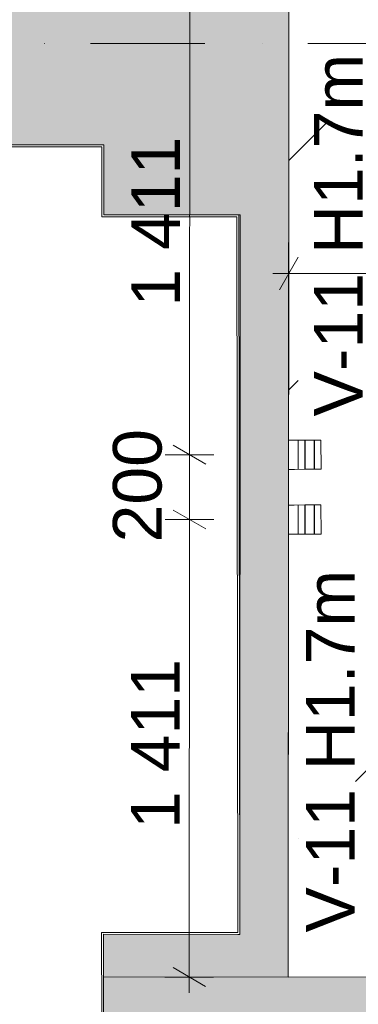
# Model space of a CAD drawing. Header units: millimetres. Extents: x -2532 to 181134, y -4151 to 53885.
# Tile 148 of 165: x 29017 to 30061, y 1082 to 4118. Entities that reach past the tile are written whole.
import ezdxf
from ezdxf.enums import TextEntityAlignment as Align

# ---------------------------------------------------------------- set-up
doc = ezdxf.new("R2010")
doc.units = ezdxf.units.MM
doc.header["$MEASUREMENT"] = 0
doc.linetypes.add('Dot & Dashed', pattern=[670.277762, 352.777767, -176.388884, 0, -141.111112])
doc.linetypes.add('Wipeout_Contour', pattern=[1000, 0, -1000])
for name, color, linetype in [('AR - Seinad VS', 7, 'Continuous'), ('AR - Teljed', 7, 'Continuous'), ('AR - Vahelaed', 7, 'Continuous'), ('ARCHICAD Doors', 7, 'Continuous'), ('New_AR - Seinad SS 2', 7, 'Continuous'), ('New_SA - ripplaed', 7, 'Continuous'), ('SA - tähistused - valgustus', 7, 'Continuous')]:
    doc.layers.add(name, color=color, linetype=linetype)
for name, color, linetype, lineweight in [('AR - Seinad VS_Pen_No__221', 252, 'Continuous', 13), ('AR - Teljed_Pen_No__4', 8, 'Continuous', 13), ('AR - Vahelaed_Pen_No__221', 252, 'Continuous', 13), ('ARCHICAD Doors_Pen_No__221', 252, 'Continuous', 13), ('New_AR - Seinad SS 2_Pen_No__207', 5, 'Continuous', 13), ('New_SA - ripplaed_Pen_No__207', 5, 'Continuous', 9), ('SA - tähistused - valgustus_Pen_No__105', 30, 'Continuous', 5), ('SA - valgustid_Pen_No__105', 30, 'Continuous', 5)]:
    doc.layers.add(name, color=color, linetype=linetype, lineweight=lineweight)
doc.styles.add('GENERATED_STYLE_1', font='txt')
doc.styles.add('GENERATED_STYLE_3', font='txt')
doc.dimstyles.new('GENERATED_STYLE__1', dxfattribs={"dimtxt": 150, "dimasz": 76, "dimexe": 0.18, "dimexo": 0.0625, "dimgap": 0.09, "dimtad": 1, "dimdec": 0, "dimzin": 0, "dimdsep": 46, "dimtxsty": 'GENERATED_STYLE_3', "dimblk": 'ARROWHEAD_2', "dimblk1": 'ARROWHEAD_2', "dimblk2": 'ARROWHEAD_2', "dimcen": 0.09, "dimse1": 1, "dimse2": 1, "dimclrd": 256, "dimclre": 256, "dimclrt": 256, "dimadec": 0, "dimazin": 0, "dimtfac": 1, "dimtdec": 4, "dimtmove": 0, "dimatfit": 3, "dimfxl": 0, "dimtolj": 1, "dimtzin": 0, "dimarcsym": 0})
doc.dimstyles.new('GENERATED_STYLE__2', dxfattribs={"dimtxt": 150, "dimasz": 76, "dimexe": 0.18, "dimexo": 0.0625, "dimgap": 0.09, "dimtad": 1, "dimtih": 1, "dimtoh": 1, "dimdec": 0, "dimzin": 0, "dimdsep": 46, "dimtxsty": 'GENERATED_STYLE_3', "dimblk": 'ARROWHEAD_2', "dimblk1": 'ARROWHEAD_2', "dimblk2": 'ARROWHEAD_2', "dimcen": 0.09, "dimse1": 1, "dimse2": 1, "dimclrd": 256, "dimclre": 256, "dimclrt": 256, "dimadec": 0, "dimazin": 0, "dimtfac": 1, "dimtdec": 4, "dimtmove": 0, "dimatfit": 3, "dimfxl": 0, "dimtolj": 1, "dimtzin": 0, "dimarcsym": 0})
doc.dimstyles.new('GENERATED_STYLE__3', dxfattribs={"dimtxt": 150, "dimasz": 76, "dimexe": 0.18, "dimexo": 0.0625, "dimgap": 0.09, "dimtad": 1, "dimdec": 0, "dimzin": 0, "dimdsep": 46, "dimtxsty": 'GENERATED_STYLE_3', "dimblk": 'ARROWHEAD_2', "dimblk1": 'ARROWHEAD_2', "dimblk2": 'ARROWHEAD_2', "dimcen": 0.09, "dimse1": 1, "dimse2": 1, "dimclrd": 256, "dimclre": 256, "dimclrt": 256, "dimadec": 0, "dimazin": 0, "dimtfac": 1, "dimtdec": 4, "dimtmove": 2, "dimatfit": 3, "dimfxl": 0, "dimtolj": 1, "dimtzin": 0, "dimarcsym": 0})

# ---------------------------------------------------------------- blocks, each defined once
blk = doc.blocks.new('Slab_5_1', base_point=(1193.5, 7176.6))
at = {"layer": 'AR - Vahelaed_Pen_No__221', "linetype": 'Continuous', "flags": 128}
blk.add_lwpolyline([(25731.3, 360.9), (28826.7, 360.9), (28826.7, 1040.4), (29275.9, 1040.4), (29275.2, 1165.6), (32069, 1166.3), (35548.6, 1167.3), (35548.6, 1301.8), (37482.3, 1302.2), (37490.2, 1405.8), (38060.2, 1406), (41743.5, 1407.5), (41720.5, 4020.8), (41613.6, 4020.8), (41613.6, 4368.3), (38128.6, 4368.3), (38128.6, 4590.8), (38037.6, 4590.8), (38017.4, 7246.1), (41692.1, 7258.1), (41687.1, 7828.1)], dxfattribs=at)
blk = doc.blocks.new('Slab_30_1', base_point=(29845.2, 1165.7))
at = {"layer": 'New_SA - ripplaed_Pen_No__207', "linetype": 'Continuous'}
h = blk.add_hatch(dxfattribs=at)
h.set_pattern_fill('Dot___Dashed_hõre_0001', color=256, style=0, pattern_type=2)
h.set_pattern_definition([(45, (0, 0), (-707.107, 707.107), [750, -250, 0, -250]), (45, (88.4, 795.5), (-707.107, 707.107), [750, -250, 0, -250])])
h.paths.add_polyline_path([(29845.2, 1165.7), (31938.8, 1166.3), (31938.8, 4185.3), (29846.8, 4187.4)])
at = {"layer": 'New_SA - ripplaed_Pen_No__207', "linetype": 'Continuous', "flags": 128}
blk.add_lwpolyline([(29845.2, 1165.7), (31938.8, 1166.3), (31938.8, 4185.3), (29846.8, 4187.4)], close=True, dxfattribs=at)
blk = doc.blocks.new('Wall_16_1', base_point=(25339.8, 3732.4))
at = {"layer": 'AR - Seinad VS_Pen_No__221', "linetype": 'Continuous'}
for points in [[(28186, 4312.4), (28186, 3732.4), (29276.6, 3732.4), (29276.9, 4312.4)], [(29276.9, 4312.4), (29276.6, 3732.4), (29846.9, 4312.4)], [(29276.6, 3732.4), (29846.6, 3732.4), (29846.9, 4312.4)]]:
    blk.add_hatch(color=256, dxfattribs=at).paths.add_polyline_path(points)
at = {"layer": 'AR - Seinad VS_Pen_No__221', "linetype": 'Continuous', "flags": 128}
for points in [[(29846.9, 4312.4), (29846.6, 3732.4)], [(28186, 3732.4), (29276.6, 3732.4)]]:
    blk.add_lwpolyline(points, dxfattribs=at)
blk = doc.blocks.new('New Door 3_4')
at = {"layer": 'ARCHICAD Doors_Pen_No__221', "linetype": 'Continuous'}
blk.add_hatch(color=256, dxfattribs=at).paths.add_polyline_path([(-1109.3, 420), (1109.3, 420), (1109.3, 570), (-1109.3, 570)])
for p, q in [((-1109.3, 570), (1109.3, 570)), ((1109.3, 420), (-1109.3, 420)), ((-1109.3, 420), (-1109.3, 0)), ((1109.3, 0), (1109.3, 420))]:
    blk.add_line(p, q, dxfattribs=at)
blk = doc.blocks.new('Wall_17_1', base_point=(29276.6, 3732.4))
at = {"layer": 'AR - Seinad VS_Pen_No__221', "linetype": 'Continuous'}
for points in [[(29276.6, 3732.4), (29276.5, 3516.2), (29846.5, 3515.9), (29846.6, 3732.4)], [(29275.3, 1297.6), (29275.2, 1165.6), (29845.2, 1165.7), (29845.3, 1297.3)]]:
    blk.add_hatch(color=256, dxfattribs=at).paths.add_polyline_path(points)
at = {"layer": 'AR - Seinad VS_Pen_No__221', "linetype": 'Continuous', "flags": 128}
for points in [[(29276.6, 3732.4), (29276.5, 3516.2)], [(29846.5, 3515.9), (29846.6, 3732.4)], [(29275.3, 1297.6), (29275.2, 1165.6)], [(29845.2, 1165.7), (29845.3, 1297.3)]]:
    blk.add_lwpolyline(points, dxfattribs=at)
at = {"layer": 'ARCHICAD Doors', "linetype": 'Continuous', "xscale": -1, "zscale": 1000, "rotation": 269.9694354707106}
blk.add_blockref('New Door 3_4', (29275.9, 2406.9), dxfattribs=at)
blk = doc.blocks.new('Wall_190_1', base_point=(29019.9, -38.7))
at = {"layer": 'AR - Seinad VS_Pen_No__221', "linetype": 'Continuous'}
blk.add_hatch(color=256, dxfattribs=at).paths.add_polyline_path([(29019.9, -38.7), (29019.9, -452.7), (30971.5, -452.7), (30971.5, 467.4), (30971.5, 1166), (29275.2, 1165.6), (29275.9, 1040.4), (29019.9, 1040.4)])
at = {"layer": 'AR - Seinad VS_Pen_No__221', "linetype": 'Continuous', "flags": 128}
for points in [[(29275.2, 1165.6), (29275.9, 1040.4)], [(30971.5, 1166), (29845.2, 1165.7)], [(30971.5, 467.4), (30971.5, 1166)], [(29275.9, 1040.4), (29019.9, 1040.4)], [(29019.9, 1040.4), (29019.9, -38.7)], [(30971.5, -452.7), (30971.5, 467.4)], [(29019.9, -38.7), (29019.9, -452.7)], [(29019.9, -452.7), (30971.5, -452.7)]]:
    blk.add_lwpolyline(points, dxfattribs=at)
blk = doc.blocks.new('Wall_276_1', base_point=(28186, 3732.4))
at = {"linetype": 'Wipeout_Contour', "ltscale": 115877.73624}
blk.add_wipeout([(29270.6, 3732.4), (28186, 3732.4), (28186, 3726.4), (29270.6, 3726.4)], dxfattribs=at).dxf.layer = 'New_AR - Seinad SS 2'
at = {"linetype": 'Wipeout_Contour', "ltscale": 88528.557445}
blk.add_wipeout([(29270.6, 3726.4), (29276.6, 3732.4), (29270.6, 3732.4)], dxfattribs=at).dxf.layer = 'New_AR - Seinad SS 2'
at = {"layer": 'New_AR - Seinad SS 2_Pen_No__207', "linetype": 'Continuous', "flags": 128}
for points in [[(29276.6, 3732.4), (28186, 3732.4)], [(28186, 3726.4), (29270.6, 3726.4)]]:
    blk.add_lwpolyline(points, dxfattribs=at)
at = {"linetype": 'Wipeout_Contour', "ltscale": 88532.630609}
blk.add_wipeout([(29270.6, 3726.4), (29276.6, 3726.4), (29276.6, 3732.4)], dxfattribs=at).dxf.layer = 'New_AR - Seinad SS 2'
at = {"layer": 'New_AR - Seinad SS 2_Pen_No__207', "linetype": 'Continuous', "flags": 128}
blk.add_lwpolyline([(29276.6, 3732.4), (29276.6, 3726.4)], dxfattribs=at)
blk = doc.blocks.new('Wall_277_1', base_point=(29276.6, 3732.4))
at = {"linetype": 'Wipeout_Contour', "ltscale": 117987.438481}
blk.add_wipeout([(29276.5, 3516.2), (29276.6, 3726.4), (29270.6, 3726.4), (29270.5, 3516.2)], dxfattribs=at).dxf.layer = 'New_AR - Seinad SS 2'
at = {"linetype": 'Wipeout_Contour', "ltscale": 88448.565796}
blk.add_wipeout([(29270.5, 3516.2), (29270.5, 3510.2), (29276.5, 3516.2)], dxfattribs=at).dxf.layer = 'New_AR - Seinad SS 2'
at = {"layer": 'New_AR - Seinad SS 2_Pen_No__207', "linetype": 'Continuous', "flags": 128}
for points in [[(29270.6, 3726.4), (29270.5, 3510.2)], [(29276.5, 3516.2), (29276.6, 3726.4)]]:
    blk.add_lwpolyline(points, dxfattribs=at)
at = {"linetype": 'Wipeout_Contour', "ltscale": 88452.693693}
blk.add_wipeout([(29276.5, 3516.2), (29270.5, 3510.2), (29276.5, 3510.2)], dxfattribs=at).dxf.layer = 'New_AR - Seinad SS 2'
at = {"layer": 'New_AR - Seinad SS 2_Pen_No__207', "linetype": 'Continuous', "flags": 128}
blk.add_lwpolyline([(29270.5, 3510.2), (29276.5, 3510.2)], dxfattribs=at)
blk = doc.blocks.new('Wall_278_1', base_point=(29276.5, 3516.2))
at = {"linetype": 'Wipeout_Contour', "ltscale": 118761.081697}
blk.add_wipeout([(29686.9, 3516), (29276.5, 3516.2), (29276.5, 3510.2), (29686.9, 3510)], dxfattribs=at).dxf.layer = 'New_AR - Seinad SS 2'
at = {"linetype": 'Wipeout_Contour', "ltscale": 119588.785237}
blk.add_wipeout([(29686.9, 3516), (29686.9, 3510), (29692.9, 3516), (29692.9, 3516)], dxfattribs=at).dxf.layer = 'New_AR - Seinad SS 2'
at = {"layer": 'New_AR - Seinad SS 2_Pen_No__207', "linetype": 'Continuous', "flags": 128}
for points in [[(29692.9, 3516), (29276.5, 3516.2)], [(29276.5, 3510.2), (29686.9, 3510)]]:
    blk.add_lwpolyline(points, dxfattribs=at)
at = {"linetype": 'Wipeout_Contour', "ltscale": 89693.073321}
blk.add_wipeout([(29686.9, 3510), (29692.9, 3510), (29692.9, 3516)], dxfattribs=at).dxf.layer = 'New_AR - Seinad SS 2'
at = {"layer": 'New_AR - Seinad SS 2_Pen_No__207', "linetype": 'Continuous', "flags": 128}
blk.add_lwpolyline([(29692.9, 3516), (29692.9, 3510)], dxfattribs=at)
blk = doc.blocks.new('Wall_279_1', base_point=(29692.9, 3516))
at = {"linetype": 'Wipeout_Contour', "ltscale": 119236.119451}
blk.add_wipeout([(29695.8, 1303.4), (29692.9, 3510), (29686.9, 3510), (29689.8, 1303.4)], dxfattribs=at).dxf.layer = 'New_AR - Seinad SS 2'
at = {"linetype": 'Wipeout_Contour', "ltscale": 89166.500128}
blk.add_wipeout([(29689.8, 1303.4), (29695.8, 1297.4), (29695.8, 1303.4)], dxfattribs=at).dxf.layer = 'New_AR - Seinad SS 2'
at = {"layer": 'New_AR - Seinad SS 2_Pen_No__207', "linetype": 'Continuous', "flags": 128}
for points in [[(29686.9, 3510), (29689.8, 1303.4)], [(29695.8, 1297.4), (29692.9, 3510)]]:
    blk.add_lwpolyline(points, dxfattribs=at)
at = {"linetype": 'Wipeout_Contour', "ltscale": 89161.204105}
blk.add_wipeout([(29689.8, 1303.4), (29689.8, 1297.4), (29695.8, 1297.4)], dxfattribs=at).dxf.layer = 'New_AR - Seinad SS 2'
at = {"layer": 'New_AR - Seinad SS 2_Pen_No__207', "linetype": 'Continuous', "flags": 128}
blk.add_lwpolyline([(29695.8, 1297.4), (29689.8, 1297.4)], dxfattribs=at)
blk = doc.blocks.new('Wall_280_1', base_point=(29695.8, 1297.4))
at = {"linetype": 'Wipeout_Contour', "ltscale": 118044.913278}
blk.add_wipeout([(29275.3, 1297.6), (29689.8, 1297.4), (29689.8, 1303.4), (29275.3, 1303.6)], dxfattribs=at).dxf.layer = 'New_AR - Seinad SS 2'
at = {"linetype": 'Wipeout_Contour', "ltscale": 87906.16727}
blk.add_wipeout([(29275.3, 1303.6), (29269.3, 1303.6), (29275.3, 1297.6)], dxfattribs=at).dxf.layer = 'New_AR - Seinad SS 2'
at = {"layer": 'New_AR - Seinad SS 2_Pen_No__207', "linetype": 'Continuous', "flags": 128}
for points in [[(29689.8, 1303.4), (29269.3, 1303.6)], [(29275.3, 1297.6), (29689.8, 1297.4)]]:
    blk.add_lwpolyline(points, dxfattribs=at)
at = {"linetype": 'Wipeout_Contour', "ltscale": 87900.870483}
blk.add_wipeout([(29275.3, 1297.6), (29269.3, 1303.6), (29269.3, 1297.6)], dxfattribs=at).dxf.layer = 'New_AR - Seinad SS 2'
at = {"layer": 'New_AR - Seinad SS 2_Pen_No__207', "linetype": 'Continuous', "flags": 128}
blk.add_lwpolyline([(29269.3, 1303.6), (29269.3, 1297.6)], dxfattribs=at)
blk = doc.blocks.new('Wall_281_1', base_point=(29275.3, 1297.6))
at = {"linetype": 'Wipeout_Contour', "ltscale": 117185.200319}
blk.add_wipeout([(29275.9, 1046.4), (29275.3, 1297.6), (29269.3, 1297.6), (29269.9, 1046.4)], dxfattribs=at).dxf.layer = 'New_AR - Seinad SS 2'
at = {"linetype": 'Wipeout_Contour', "ltscale": 87876.979554}
blk.add_wipeout([(29269.9, 1046.4), (29275.9, 1040.4), (29275.9, 1046.4)], dxfattribs=at).dxf.layer = 'New_AR - Seinad SS 2'
at = {"layer": 'New_AR - Seinad SS 2_Pen_No__207', "linetype": 'Continuous', "flags": 128}
for points in [[(29269.3, 1297.6), (29269.9, 1046.4)], [(29275.9, 1040.4), (29275.3, 1297.6)]]:
    blk.add_lwpolyline(points, dxfattribs=at)
at = {"linetype": 'Wipeout_Contour', "ltscale": 87871.742202}
blk.add_wipeout([(29269.9, 1046.4), (29269.9, 1040.4), (29275.9, 1040.4)], dxfattribs=at).dxf.layer = 'New_AR - Seinad SS 2'
at = {"layer": 'New_AR - Seinad SS 2_Pen_No__207', "linetype": 'Continuous', "flags": 128}
blk.add_lwpolyline([(29275.9, 1040.4), (29269.9, 1040.4)], dxfattribs=at)
blk = doc.blocks.new('Standard grid marker')
at = {"layer": 'AR - Teljed_Pen_No__4', "linetype": 'Dot & Dashed'}
blk.add_line((1000, 0), (44867.9, 0), dxfattribs=at)
at = {"layer": 'AR - Teljed_Pen_No__4', "style": 'GENERATED_STYLE_1'}
for tag, p in [('AC_MarkerText_1_0', (-300, 14.3)), ('AC_MarkerText_1_1', (46167.9, 14.3))]:
    blk.add_attdef(tag, text='', height=250, dxfattribs=at).set_placement(p, align=Align.MIDDLE_CENTER)
blk = doc.blocks.new('seinalamp 1 must kõrge')
at = {"layer": 'SA - valgustid_Pen_No__105', "linetype": 'Continuous'}
for p, q in [((90, 100.1), (0, 100.1)), ((0, 100.1), (0, 82.4)), ((90, 82.4), (90, 100.1)), ((0, 82.4), (0, 50.1)), ((90, 70.2), (0, 70.2)), ((90, 50.1), (90, 82.4)), ((90, 50.1), (0, 50.1)), ((0, 50.1), (0, 20.9)), ((0, 49.1), (0, 20.9)), ((0, 49.1), (90, 49.1)), ((90, 50.1), (90, 20.9)), ((90, 49.1), (90, 20.9)), ((90, 20.9), (0, 20.9)), ((0, 20.9), (0, 19.9)), ((90, 20.1), (0, 20.1)), ((0, 20.1), (0, 0)), ((0, 19.9), (90, 19.9)), ((0, 0), (90, 0)), ((90, 19.9), (90, 20.9)), ((90, 0), (90, 20.1))]:
    blk.add_line(p, q, dxfattribs=at)
blk = doc.blocks.new('*D2099')
at = {"layer": 'SA - tähistused - valgustus_Pen_No__105', "linetype": 'Continuous'}
for p, q in [((29490.5, 2605.6), (29590.5, 2547.8)), ((29539.8, 1165.9), (29540.5, 2576.7)), ((29489.8, 1194.8), (29589.8, 1137)), ((29614.8, 1165.9), (29464.8, 1165.9)), ((29539.7, 1117), (29539.8, 1165.9))]:
    blk.add_line(p, q, dxfattribs=at)
at = {"layer": 'SA - tähistused - valgustus_Pen_No__105', "char_height": 150, "attachment_point": 7, "rotation": 89.9694, "style": 'GENERATED_STYLE_3'}
for s, insert in [('\\A1;{\\pql;\\fArial|b0|i0|c0|p34;200}', (29456.5, 2506.1)), ('\\A1;{\\pql;\\fArial|b0|i0|c0|p34;1\xa0411}', (29510, 1622.4))]:
    blk.add_mtext(s, dxfattribs=dict(at, insert=insert))
blk = doc.blocks.new('ARROWHEAD_2')
at = {"linetype": 'Continuous'}
for p, q in [((-0.378, -0.655), (0.378, 0.655)), ((0, 0), (-1, 0))]:
    blk.add_line(p, q, dxfattribs=at)
blk = doc.blocks.new('*D2100')
at = {"layer": 'SA - tähistused - valgustus_Pen_No__105', "linetype": 'Continuous'}
for p, q in [((29540.6, 2776.7), (29541.4, 4187.5)), ((29490.6, 2805.6), (29590.6, 2747.8)), ((29615.6, 2776.6), (29465.6, 2776.7)), ((29540.5, 2576.7), (29540.6, 2776.7)), ((29490.5, 2605.6), (29590.5, 2547.8)), ((29615.5, 2576.6), (29465.5, 2576.7)), ((29539.8, 1165.9), (29540.5, 2576.7))]:
    blk.add_line(p, q, dxfattribs=at)
blk = doc.blocks.new('*D2101')
at = {"layer": 'SA - tähistused - valgustus_Pen_No__105', "linetype": 'Continuous'}
for p, q in [((29541.4, 4187.5), (29541.4, 4236.4)), ((29591.4, 4158.6), (29491.4, 4216.4)), ((29616.4, 4187.5), (29466.4, 4187.6)), ((29540.6, 2776.7), (29541.4, 4187.5)), ((29490.6, 2805.6), (29590.6, 2747.8)), ((29615.6, 2776.6), (29465.6, 2776.7))]:
    blk.add_line(p, q, dxfattribs=at)
at = {"layer": 'SA - tähistused - valgustus_Pen_No__105', "insert": (29510.9, 3233.2), "char_height": 150, "attachment_point": 7, "rotation": 89.9694, "style": 'GENERATED_STYLE_3'}
blk.add_mtext('\\A1;{\\pql;\\fArial|b0|i0|c0|p34;1\xa0411}', dxfattribs=at)
blk = doc.blocks.new('*D2103')
at = {"layer": 'SA - tähistused - valgustus_Pen_No__105', "linetype": 'Continuous'}
for p, q in [((31681.8, 4187.4), (31681.8, 4236.3)), ((31731.8, 4158.5), (31631.8, 4216.2)), ((31756.8, 4187.4), (31606.8, 4187.4)), ((31681.8, 2487.1), (31681.8, 4187.4)), ((31631.8, 2515.9), (31731.8, 2458.2)), ((31756.8, 2487.1), (31606.8, 2487.1))]:
    blk.add_line(p, q, dxfattribs=at)
at = {"layer": 'SA - tähistused - valgustus_Pen_No__105', "insert": (31651.8, 2673.2), "char_height": 150, "attachment_point": 7, "rotation": 90, "style": 'GENERATED_STYLE_3'}
blk.add_mtext('\\A1;{\\pql;\\fArial|b0|i0|c0|p34;1\xa0700}', dxfattribs=at)
blk = doc.blocks.new('*D2104')
at = {"layer": 'SA - tähistused - valgustus_Pen_No__105', "linetype": 'Continuous'}
for p, q in [((29846.8, 3260.4), (29846.8, 3410.4)), ((30892.8, 3260.4), (30892.8, 3410.4)), ((29875.7, 3385.4), (29817.9, 3285.4)), ((30921.7, 3385.4), (30863.9, 3285.4)), ((29797.9, 3335.4), (29846.8, 3335.4)), ((29846.8, 3335.4), (30892.8, 3335.4))]:
    blk.add_line(p, q, dxfattribs=at)
at = {"layer": 'SA - tähistused - valgustus_Pen_No__105', "insert": (30113.4, 3365.4), "char_height": 150, "attachment_point": 7, "style": 'GENERATED_STYLE_3'}
blk.add_mtext('\\A1;{\\pql;\\fArial|b0|i0|c0|p34;1\xa0046}', dxfattribs=at)
blk = doc.blocks.new('Label_75_1', base_point=(29790.7, 3463.8))
at = {"layer": 'SA - tähistused - valgustus_Pen_No__105', "insert": (29924.9, 2894.6), "char_height": 150, "attachment_point": 1, "rotation": 90, "style": 'GENERATED_STYLE_3'}
blk.add_mtext('\\A1;{\\pql;\\pt0,105000;\\fArial|b0|i0|c0|p34;V-11 H1.7m\\fArial|b0|i0|c0|p34;\\A1{\\H.66x;\\S^  ;}\\fArial|b0|i0|c0|p34;\\fArial|b0|i0|c0|p34;\\A1{\\H.66x;\\S^  ;}\\fArial|b0|i0|c0|p34; \\fArial|b0|i0|c0|p34;\\fArial|b0|i0|c0|p34;\\fArial|b0|i0|c0|p34;\\fArial|b0|i0|c0|p34;\\fArial|b0|i0|c0|p34;\\fArial|b0|i0|c0|p34;\\fArial|b0|i0|c0|p34;\\fArial|b0|i0|c0|p34;\\fArial|b0|i0|c0|p34;\\fArial|b0|i0|c0|p34;\\fArial|b0|i0|c0|p34;\\fArial|b0|i0|c0|p34;\\fArial|b0|i0|c0|p34;\\fArial|b0|i0|c0|p34;\\fArial|b0|i0|c0|p34;\\fArial|b0|i0|c0|p34;\\fArial|b0|i0|c0|p34;\\fArial|b0|i0|c0|p34;\\fArial|b0|i0|c0|p34;\\fArial|b0|i0|c0|p34;\\fArial|b0|i0|c0|p34;\\fArial|b0|i0|c0|p34;\\fArial|b0|i0|c0|p34;\\fArial|b0|i0|c0|p34;\\fArial|b0|i0|c0|p34;\\fArial|b0|i0|c0|p34;\\fArial|b0|i0|c0|p34;\\fArial|b0|i0|c0|p34;\\fArial|b0|i0|c0|p34;\\fArial|b0|i0|c0|p34;\\fArial|b0|i0|c0|p34;\\fArial|b0|i0|c0|p34;\\fArial|b0|i0|c0|p34;\\fArial|b0|i0|c0|p34;\\fArial|b0|i0|c0|p34;\\fArial|b0|i0|c0|p34;\\fArial|b0|i0|c0|p34;\\fArial|b0|i0|c0|p34;\\fArial|b0|i0|c0|p34;\\fArial|b0|i0|c0|p34;\\fArial|b0|i0|c0|p34;\\fArial|b0|i0|c0|p34;\\fArial|b0|i0|c0|p34;}', dxfattribs=at)
blk = doc.blocks.new('Label_76_1', base_point=(29765.5, 1872.4))
at = {"layer": 'SA - tähistused - valgustus_Pen_No__105', "insert": (29899.8, 1303.2), "char_height": 150, "attachment_point": 1, "rotation": 90, "style": 'GENERATED_STYLE_3'}
blk.add_mtext('\\A1;{\\pql;\\pt0,105000;\\fArial|b0|i0|c0|p34;V-11 H1.7m\\fArial|b0|i0|c0|p34;\\A1{\\H.66x;\\S^  ;}\\fArial|b0|i0|c0|p34;\\fArial|b0|i0|c0|p34;\\A1{\\H.66x;\\S^  ;}\\fArial|b0|i0|c0|p34; \\fArial|b0|i0|c0|p34;\\fArial|b0|i0|c0|p34;\\fArial|b0|i0|c0|p34;\\fArial|b0|i0|c0|p34;\\fArial|b0|i0|c0|p34;\\fArial|b0|i0|c0|p34;\\fArial|b0|i0|c0|p34;\\fArial|b0|i0|c0|p34;\\fArial|b0|i0|c0|p34;\\fArial|b0|i0|c0|p34;\\fArial|b0|i0|c0|p34;\\fArial|b0|i0|c0|p34;\\fArial|b0|i0|c0|p34;\\fArial|b0|i0|c0|p34;\\fArial|b0|i0|c0|p34;\\fArial|b0|i0|c0|p34;\\fArial|b0|i0|c0|p34;\\fArial|b0|i0|c0|p34;\\fArial|b0|i0|c0|p34;\\fArial|b0|i0|c0|p34;\\fArial|b0|i0|c0|p34;\\fArial|b0|i0|c0|p34;\\fArial|b0|i0|c0|p34;\\fArial|b0|i0|c0|p34;\\fArial|b0|i0|c0|p34;\\fArial|b0|i0|c0|p34;\\fArial|b0|i0|c0|p34;\\fArial|b0|i0|c0|p34;\\fArial|b0|i0|c0|p34;\\fArial|b0|i0|c0|p34;\\fArial|b0|i0|c0|p34;\\fArial|b0|i0|c0|p34;\\fArial|b0|i0|c0|p34;\\fArial|b0|i0|c0|p34;\\fArial|b0|i0|c0|p34;\\fArial|b0|i0|c0|p34;\\fArial|b0|i0|c0|p34;\\fArial|b0|i0|c0|p34;\\fArial|b0|i0|c0|p34;\\fArial|b0|i0|c0|p34;\\fArial|b0|i0|c0|p34;\\fArial|b0|i0|c0|p34;\\fArial|b0|i0|c0|p34;}', dxfattribs=at)

msp = doc.modelspace()

# ---------------------------------------------------------------- block references
at = {"layer": 'AR - Seinad VS'}
for name, p in [('Wall_16_1', (25339.8, 3732.4)), ('Wall_17_1', (29276.6, 3732.4)), ('Wall_190_1', (29019.9, -38.7))]:
    msp.add_blockref(name, p, dxfattribs=at)
at = {"layer": 'AR - Vahelaed', "linetype": 'Continuous'}
msp.add_blockref('Slab_5_1', (1193.5, 7176.6), dxfattribs=at)
at = {"layer": 'New_SA - ripplaed', "linetype": 'Continuous'}
msp.add_blockref('Slab_30_1', (29845.2, 1165.7), dxfattribs=at)
at = {"layer": 'SA - tähistused - valgustus', "linetype": 'Continuous'}
for name, p in [('Label_75_1', (29790.7, 3463.8)), ('Label_76_1', (29765.5, 1872.4))]:
    msp.add_blockref(name, p, dxfattribs=at)
at = {"layer": 'SA - valgustid_Pen_No__105', "linetype": 'Continuous', "zscale": 1000, "rotation": 90.18800998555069}
for p in [(29946.3, 2731.7), (29946.4, 2531.7)]:
    msp.add_blockref('seinalamp 1 must kõrge', p, dxfattribs=at)

# ---------------------------------------------------------------- dimensions: what is measured, and where the dimension line sits
at = {"layer": 'SA - tähistused - valgustus', "linetype": 'Continuous'}
dim = msp.add_linear_dim(base=(31681.8, 4187.4), p1=(31342.8, 2487.1), p2=(29846.8, 4187.4), angle=90, dimstyle='GENERATED_STYLE__3', dxfattribs=at)
dim.commit()
dim.dimension.update_dxf_attribs({"geometry": '*D2103', "text_midpoint": (31576.8, 2937.2), "dimtype": 160, "text_rotation": 90})
dim = msp.add_linear_dim(base=(30892.8, 3335.4), p1=(29846.8, 4212.4), p2=(30892.8, 2937.1), dimstyle='GENERATED_STYLE__2', dxfattribs=at)
dim.commit()
dim.dimension.update_dxf_attribs({"geometry": '*D2104', "text_midpoint": (30377.4, 3440.4), "dimtype": 160})

# ---------------------------------------------------------------- next in the draw order: block references
at = {"layer": 'New_AR - Seinad SS 2'}
msp.add_blockref('Wall_276_1', (28186, 3732.4), dxfattribs=at)

# ---------------------------------------------------------------- next in the draw order: block references
at = {"layer": 'AR - Teljed', "linetype": 'Continuous', "zscale": 1000}
msp.add_blockref('Standard grid marker', (-1931.8, 4044.8), dxfattribs=at)
at = {"layer": 'New_AR - Seinad SS 2'}
msp.add_blockref('Wall_277_1', (29276.6, 3732.4), dxfattribs=at)

# ---------------------------------------------------------------- next in the draw order: block references
msp.add_blockref('Wall_278_1', (29276.5, 3516.2), dxfattribs=at)

# ---------------------------------------------------------------- next in the draw order: block references
msp.add_blockref('Wall_279_1', (29692.9, 3516), dxfattribs=at)

# ---------------------------------------------------------------- next in the draw order: block references
msp.add_blockref('Wall_280_1', (29695.8, 1297.4), dxfattribs=at)

# ---------------------------------------------------------------- next in the draw order: dimensions: what is measured, and where the dimension line sits
at = {"layer": 'SA - tähistused - valgustus', "linetype": 'Continuous'}
dim = msp.add_linear_dim(base=(29541.4, 4187.5), p1=(29896.1, 2776.5), p2=(29846.8, 4187.4), angle=89.9694, dimstyle='GENERATED_STYLE__1', dxfattribs=at)
dim.commit()
dim.dimension.update_dxf_attribs({"geometry": '*D2101', "text_midpoint": (29436, 3497.3), "dimtype": 160, "text_rotation": 89.9694})

# ---------------------------------------------------------------- next in the draw order: block references
at = {"layer": 'New_AR - Seinad SS 2'}
msp.add_blockref('Wall_281_1', (29275.3, 1297.6), dxfattribs=at)

# ---------------------------------------------------------------- next in the draw order: dimensions: what is measured, and where the dimension line sits
at = {"layer": 'SA - tähistused - valgustus', "linetype": 'Continuous'}
dim = msp.add_linear_dim(base=(29540.6, 2776.7), p1=(29896.2, 2576.5), p2=(29896.1, 2776.5), angle=89.9694, dimstyle='GENERATED_STYLE__3', dxfattribs=at)
dim.commit()
dim.dimension.update_dxf_attribs({"geometry": '*D2100', "text_midpoint": (29381.6, 2681.9), "dimtype": 160, "text_rotation": 89.9694})

# ---------------------------------------------------------------- next in the draw order: dimensions: what is measured, and where the dimension line sits
dim = msp.add_linear_dim(base=(29540.5, 2576.7), p1=(29845.2, 1165.7), p2=(29896.2, 2576.5), angle=89.9694, dimstyle='GENERATED_STYLE__1', dxfattribs=at)
dim.commit()
dim.dimension.update_dxf_attribs({"geometry": '*D2099', "text_midpoint": (29435.2, 1886.4), "dimtype": 160, "text_rotation": 89.9694})

doc.saveas('drawing.dxf')
